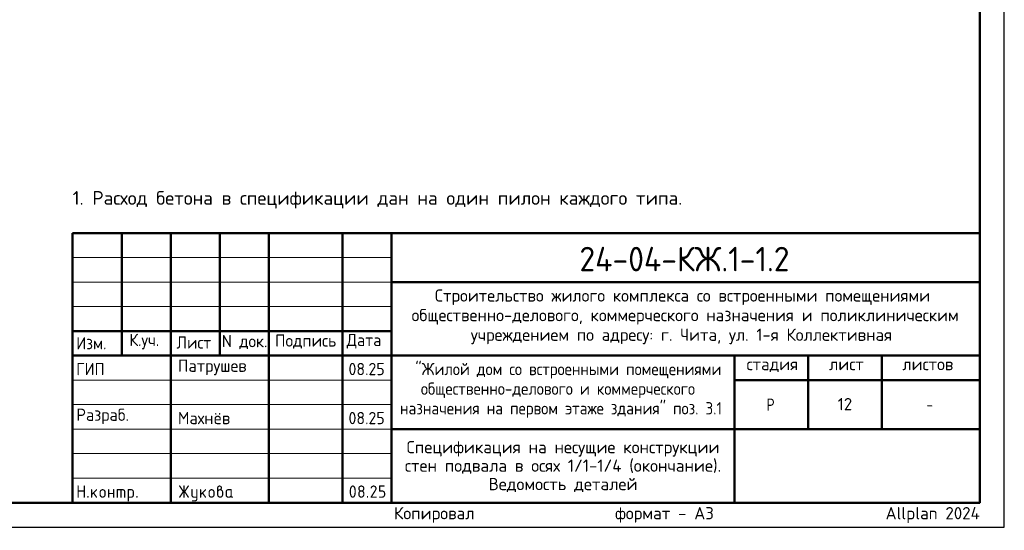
# Model space of a CAD drawing. Header units: millimetres. Extents: x 0 to 42000, y -63 to 29700.
# Tile 2 of 3: x 21920 to 42000, y -63 to 10352. Entities that reach past the tile are written whole.
import ezdxf

# ---------------------------------------------------------------- set-up
doc = ezdxf.new("R2010")
doc.units = ezdxf.units.MM
doc.layers.add('Standard', color=7, linetype='Continuous', lineweight=25)
doc.layers.add('Надписи', color=7, linetype='Continuous', lineweight=25)
doc.styles.add('ISOCPEUR', font='txt')

msp = doc.modelspace()

# ---------------------------------------------------------------- hatches: boundary and pattern name
at = {"layer": 'Standard', "linetype": 'Continuous', "lineweight": 25, "transparency": 33554687}
for points in [[(23099, 614), (23099, 839), (23099, 840), (23099, 842), (23099, 843), (23100, 844), (23100, 845), (23101, 846), (23101, 847), (23102, 848), (23103, 849), (23104, 850), (23105, 850), (23106, 851), (23107, 851), (23109, 851), (23110, 851), (23112, 851), (23113, 851), (23115, 851), (23116, 851), (23117, 851), (23118, 850), (23119, 850), (23120, 849), (23121, 848), (23122, 847), (23122, 846), (23123, 845), (23123, 844), (23124, 843), (23124, 842), (23124, 840), (23124, 839), (23124, 751), (23224, 751), (23224, 839), (23224, 840), (23224, 842), (23224, 843), (23225, 844), (23225, 845), (23226, 846), (23226, 847), (23227, 848), (23228, 849), (23229, 850), (23230, 850), (23231, 851), (23232, 851), (23233, 851), (23235, 851), (23236, 851), (23238, 851), (23239, 851), (23241, 851), (23242, 851), (23243, 850), (23244, 850), (23245, 849), (23246, 848), (23247, 847), (23247, 846), (23248, 845), (23248, 844), (23249, 843), (23249, 842), (23249, 840), (23249, 839), (23249, 614), (23249, 612), (23249, 611), (23249, 609), (23248, 608), (23248, 607), (23247, 606), (23247, 605), (23246, 604), (23245, 604), (23244, 603), (23243, 602), (23242, 602), (23241, 602), (23239, 601), (23238, 601), (23236, 601), (23235, 601), (23233, 601), (23232, 602), (23231, 602), (23230, 602), (23229, 603), (23228, 604), (23227, 604), (23226, 605), (23226, 606), (23225, 607), (23225, 608), (23224, 609), (23224, 611), (23224, 612), (23224, 614), (23224, 726), (23124, 726), (23124, 614), (23124, 612), (23124, 611), (23124, 609), (23123, 608), (23123, 607), (23122, 606), (23122, 605), (23121, 604), (23120, 604), (23119, 603), (23118, 602), (23117, 602), (23116, 602), (23115, 601), (23113, 601), (23112, 601), (23110, 601), (23109, 601), (23107, 602), (23106, 602), (23105, 602), (23104, 603), (23103, 604), (23102, 604), (23101, 605), (23101, 606), (23100, 607), (23100, 608), (23099, 609), (23099, 611), (23099, 612)], [(25259, 704), (25194, 607), (25193, 605), (25192, 604), (25191, 603), (25190, 603), (25188, 602), (25187, 602), (25185, 601), (25183, 601), (25182, 601), (25180, 601), (25179, 602), (25178, 602), (25177, 603), (25176, 603), (25175, 604), (25174, 605), (25173, 605), (25173, 606), (25172, 607), (25172, 609), (25171, 610), (25171, 611), (25171, 613), (25171, 614), (25171, 616), (25172, 618), (25172, 619), (25173, 621), (25243, 726), (25173, 832), (25172, 833), (25172, 835), (25171, 837), (25171, 838), (25171, 840), (25171, 841), (25171, 843), (25172, 844), (25172, 845), (25173, 846), (25173, 847), (25174, 848), (25175, 849), (25176, 849), (25177, 850), (25178, 850), (25179, 851), (25181, 851), (25182, 851), (25184, 851), (25185, 851), (25187, 851), (25188, 851), (25189, 850), (25191, 849), (25192, 848), (25193, 847), (25194, 846), (25259, 749), (25259, 839), (25259, 840), (25259, 842), (25259, 843), (25259, 844), (25260, 845), (25260, 846), (25261, 847), (25262, 848), (25262, 849), (25263, 850), (25264, 850), (25266, 851), (25267, 851), (25268, 851), (25269, 851), (25271, 851), (25273, 851), (25274, 851), (25275, 851), (25277, 851), (25278, 850), (25279, 850), (25280, 849), (25280, 848), (25281, 847), (25282, 846), (25282, 845), (25283, 844), (25283, 843), (25283, 842), (25284, 840), (25284, 839), (25284, 749), (25348, 846), (25349, 847), (25350, 848), (25351, 849), (25353, 850), (25354, 851), (25356, 851), (25357, 851), (25359, 851), (25360, 851), (25361, 851), (25362, 851), (25363, 850), (25365, 850), (25366, 849), (25367, 848), (25367, 847), (25368, 847), (25369, 846), (25370, 845), (25370, 843), (25371, 842), (25371, 841), (25371, 840), (25371, 839), (25371, 837), (25371, 835), (25370, 833), (25369, 832), (25299, 726), (25369, 621), (25370, 619), (25371, 617), (25371, 616), (25371, 614), (25371, 613), (25371, 611), (25371, 610), (25370, 609), (25370, 608), (25369, 607), (25368, 606), (25368, 605), (25367, 604), (25366, 603), (25365, 603), (25364, 602), (25363, 602), (25361, 602), (25360, 601), (25359, 601), (25357, 601), (25356, 602), (25354, 602), (25353, 603), (25351, 603), (25350, 604), (25349, 605), (25348, 607), (25284, 704), (25284, 614), (25284, 612), (25283, 611), (25283, 609), (25283, 608), (25282, 607), (25282, 606), (25281, 605), (25280, 604), (25280, 604), (25279, 603), (25278, 602), (25277, 602), (25275, 602), (25274, 601), (25273, 601), (25271, 601), (25269, 601), (25268, 601), (25267, 602), (25266, 602), (25264, 602), (25263, 603), (25262, 604), (25262, 604), (25261, 605), (25260, 606), (25260, 607), (25259, 608), (25259, 609), (25259, 611), (25259, 612), (25259, 614)], [(29137, 851), (29140, 851), (29144, 851), (29147, 851), (29150, 850), (29153, 850), (29156, 849), (29158, 848), (29161, 847), (29164, 846), (29167, 844), (29169, 843), (29172, 841), (29174, 839), (29177, 837), (29179, 835), (29181, 833), (29184, 831), (29186, 828), (29188, 826), (29189, 823), (29191, 821), (29193, 818), (29194, 816), (29195, 813), (29196, 810), (29197, 807), (29198, 804), (29198, 801), (29199, 798), (29199, 795), (29200, 792), (29200, 789), (29200, 784), (29199, 780), (29198, 775), (29197, 771), (29195, 766), (29193, 762), (29191, 757), (29188, 753), (29110, 626), (29187, 626), (29189, 626), (29190, 626), (29191, 626), (29193, 626), (29194, 625), (29195, 625), (29196, 624), (29197, 623), (29197, 622), (29198, 621), (29198, 620), (29199, 619), (29199, 618), (29199, 617), (29200, 615), (29200, 614), (29200, 612), (29199, 611), (29199, 610), (29199, 608), (29198, 607), (29198, 606), (29197, 605), (29197, 604), (29196, 604), (29195, 603), (29194, 602), (29193, 602), (29191, 602), (29190, 601), (29189, 601), (29187, 601), (29087, 601), (29086, 601), (29084, 601), (29083, 602), (29082, 602), (29081, 602), (29080, 603), (29079, 604), (29078, 604), (29077, 605), (29076, 606), (29076, 607), (29075, 608), (29075, 609), (29075, 611), (29075, 612), (29075, 614), (29075, 616), (29075, 617), (29076, 619), (29077, 621), (29168, 768), (29170, 771), (29171, 773), (29172, 776), (29173, 778), (29174, 781), (29174, 783), (29175, 786), (29175, 789), (29175, 793), (29174, 796), (29173, 800), (29172, 803), (29171, 806), (29168, 809), (29166, 813), (29164, 815), (29161, 818), (29158, 820), (29155, 822), (29152, 823), (29148, 825), (29145, 826), (29141, 826), (29137, 826), (29135, 826), (29132, 826), (29129, 825), (29127, 824), (29124, 823), (29122, 822), (29119, 820), (29117, 818), (29114, 816), (29112, 814), (29110, 812), (29107, 809), (29105, 806), (29103, 802), (29100, 799), (29098, 795), (29097, 793), (29096, 792), (29095, 791), (29094, 790), (29092, 790), (29091, 789), (29089, 789), (29087, 789), (29086, 789), (29084, 789), (29083, 789), (29082, 790), (29081, 790), (29080, 791), (29079, 791), (29078, 792), (29077, 793), (29076, 794), (29076, 795), (29075, 796), (29075, 797), (29075, 798), (29075, 800), (29075, 801), (29075, 803), (29075, 804), (29075, 805), (29076, 806), (29079, 812), (29082, 817), (29085, 822), (29088, 826), (29092, 830), (29095, 834), (29099, 837), (29103, 840), (29107, 843), (29111, 845), (29115, 847), (29119, 848), (29123, 850), (29128, 851), (29132, 851)], [(29250, 739), (29250, 839), (29250, 840), (29250, 842), (29250, 843), (29250, 844), (29251, 845), (29251, 846), (29252, 847), (29253, 848), (29253, 849), (29254, 850), (29255, 850), (29257, 851), (29258, 851), (29259, 851), (29261, 851), (29262, 851), (29349, 851), (29351, 851), (29352, 851), (29354, 851), (29355, 851), (29356, 850), (29357, 850), (29358, 849), (29359, 848), (29359, 847), (29360, 846), (29361, 845), (29361, 844), (29361, 843), (29362, 842), (29362, 840), (29362, 839), (29362, 837), (29362, 836), (29361, 834), (29361, 833), (29361, 832), (29360, 831), (29359, 830), (29359, 829), (29358, 829), (29357, 828), (29356, 827), (29355, 827), (29354, 827), (29352, 826), (29351, 826), (29349, 826), (29275, 826), (29275, 751), (29312, 751), (29315, 751), (29318, 751), (29322, 751), (29324, 750), (29327, 750), (29330, 749), (29333, 748), (29336, 747), (29339, 746), (29341, 744), (29344, 743), (29347, 741), (29349, 739), (29351, 737), (29354, 735), (29356, 733), (29358, 731), (29360, 728), (29362, 726), (29364, 723), (29366, 721), (29367, 718), (29369, 715), (29370, 713), (29371, 710), (29372, 707), (29373, 704), (29373, 701), (29374, 698), (29374, 695), (29374, 692), (29374, 689), (29374, 664), (29374, 661), (29374, 657), (29374, 654), (29373, 651), (29373, 648), (29372, 645), (29371, 643), (29370, 640), (29369, 637), (29367, 634), (29366, 632), (29364, 629), (29362, 627), (29360, 624), (29358, 622), (29356, 620), (29354, 617), (29351, 615), (29349, 613), (29346, 612), (29344, 610), (29341, 608), (29339, 607), (29336, 606), (29333, 605), (29330, 604), (29327, 603), (29324, 602), (29321, 602), (29318, 602), (29315, 601), (29312, 601), (29262, 601), (29261, 601), (29259, 601), (29258, 602), (29257, 602), (29255, 602), (29254, 603), (29253, 604), (29253, 604), (29252, 605), (29251, 606), (29251, 607), (29250, 608), (29250, 610), (29250, 611), (29250, 612), (29250, 614), (29250, 615), (29250, 617), (29250, 618), (29250, 619), (29251, 620), (29251, 621), (29252, 622), (29253, 623), (29253, 624), (29254, 625), (29255, 625), (29257, 626), (29258, 626), (29259, 626), (29261, 626), (29262, 626), (29312, 626), (29316, 626), (29319, 627), (29323, 628), (29326, 629), (29330, 630), (29333, 632), (29336, 634), (29338, 637), (29341, 640), (29343, 643), (29345, 646), (29347, 649), (29348, 653), (29349, 656), (29349, 660), (29349, 664), (29349, 689), (29349, 693), (29349, 696), (29348, 700), (29347, 703), (29345, 707), (29343, 710), (29341, 713), (29338, 715), (29336, 718), (29333, 720), (29330, 722), (29326, 724), (29323, 725), (29319, 726), (29316, 726), (29312, 726), (29262, 726), (29261, 726), (29259, 726), (29258, 727), (29257, 727), (29255, 727), (29254, 728), (29253, 729), (29253, 729), (29252, 730), (29251, 731), (29251, 732), (29250, 733), (29250, 734), (29250, 736), (29250, 737)], [(23299, 626), (23299, 628), (23299, 629), (23299, 631), (23300, 632), (23300, 633), (23301, 634), (23301, 635), (23302, 636), (23303, 637), (23304, 637), (23305, 638), (23306, 638), (23307, 638), (23309, 639), (23310, 639), (23312, 639), (23313, 639), (23314, 639), (23316, 638), (23317, 638), (23318, 638), (23319, 637), (23320, 637), (23321, 636), (23322, 635), (23322, 634), (23323, 633), (23323, 632), (23324, 631), (23324, 629), (23324, 628), (23324, 626), (23324, 614), (23324, 612), (23324, 611), (23324, 610), (23323, 608), (23323, 607), (23322, 606), (23322, 605), (23321, 604), (23320, 604), (23319, 603), (23318, 602), (23317, 602), (23316, 602), (23314, 601), (23313, 601), (23312, 601), (23310, 601), (23309, 601), (23307, 602), (23306, 602), (23305, 602), (23304, 603), (23303, 604), (23302, 604), (23301, 605), (23301, 606), (23300, 607), (23300, 608), (23299, 610), (23299, 611), (23299, 612), (23299, 614)], [(23399, 694), (23478, 773), (23478, 773), (23479, 774), (23480, 775), (23482, 775), (23483, 776), (23484, 776), (23485, 776), (23486, 776), (23488, 776), (23489, 776), (23491, 776), (23492, 775), (23493, 775), (23494, 774), (23495, 774), (23496, 773), (23497, 772), (23497, 771), (23498, 770), (23498, 769), (23499, 768), (23499, 767), (23499, 765), (23499, 764), (23499, 762), (23499, 761), (23498, 760), (23498, 759), (23497, 758), (23497, 757), (23496, 756), (23495, 755), (23440, 700), (23496, 621), (23498, 619), (23498, 617), (23499, 616), (23499, 614), (23499, 612), (23499, 611), (23499, 609), (23498, 608), (23498, 607), (23497, 606), (23497, 605), (23496, 604), (23495, 604), (23494, 603), (23493, 602), (23492, 602), (23491, 602), (23489, 601), (23488, 601), (23486, 601), (23485, 601), (23483, 602), (23482, 602), (23480, 603), (23479, 603), (23478, 604), (23477, 605), (23476, 607), (23422, 682), (23399, 659), (23399, 614), (23399, 612), (23399, 611), (23399, 609), (23398, 608), (23398, 607), (23397, 606), (23397, 605), (23396, 604), (23395, 604), (23394, 603), (23393, 602), (23392, 602), (23391, 602), (23389, 601), (23388, 601), (23386, 601), (23385, 601), (23383, 601), (23382, 602), (23381, 602), (23380, 602), (23379, 603), (23378, 604), (23377, 604), (23376, 605), (23376, 606), (23375, 607), (23375, 608), (23374, 609), (23374, 611), (23374, 612), (23374, 614), (23374, 764), (23374, 765), (23374, 767), (23374, 768), (23375, 769), (23375, 770), (23376, 771), (23376, 772), (23377, 773), (23378, 774), (23379, 774), (23380, 775), (23381, 775), (23382, 776), (23383, 776), (23385, 776), (23386, 776), (23388, 776), (23389, 776), (23391, 776), (23392, 775), (23393, 775), (23394, 774), (23395, 774), (23396, 773), (23397, 772), (23397, 771), (23398, 770), (23398, 769), (23399, 768), (23399, 767), (23399, 765), (23399, 764)], [(23749, 676), (23749, 614), (23749, 612), (23748, 611), (23748, 609), (23748, 608), (23747, 607), (23747, 606), (23746, 605), (23746, 604), (23745, 604), (23744, 603), (23743, 602), (23742, 602), (23740, 602), (23739, 601), (23738, 601), (23736, 601), (23735, 601), (23733, 601), (23732, 602), (23731, 602), (23729, 602), (23729, 603), (23728, 604), (23727, 604), (23726, 605), (23725, 606), (23725, 607), (23724, 608), (23724, 609), (23724, 611), (23724, 612), (23724, 614), (23724, 764), (23724, 765), (23724, 767), (23724, 768), (23724, 769), (23725, 770), (23725, 771), (23726, 772), (23727, 773), (23728, 774), (23729, 774), (23729, 775), (23731, 775), (23732, 776), (23733, 776), (23735, 776), (23736, 776), (23738, 776), (23739, 776), (23740, 776), (23742, 775), (23743, 775), (23744, 774), (23745, 774), (23746, 773), (23746, 772), (23747, 771), (23747, 770), (23748, 769), (23748, 768), (23748, 767), (23749, 765), (23749, 764), (23749, 701), (23823, 701), (23823, 764), (23823, 765), (23824, 767), (23824, 768), (23824, 769), (23825, 770), (23825, 771), (23826, 772), (23826, 773), (23827, 774), (23828, 774), (23829, 775), (23830, 775), (23832, 776), (23833, 776), (23834, 776), (23836, 776), (23837, 776), (23839, 776), (23840, 776), (23841, 775), (23843, 775), (23843, 774), (23844, 774), (23845, 773), (23846, 772), (23847, 771), (23847, 770), (23848, 769), (23848, 768), (23848, 767), (23848, 765), (23848, 764), (23848, 614), (23848, 612), (23848, 611), (23848, 609), (23848, 608), (23847, 607), (23847, 606), (23846, 605), (23845, 604), (23844, 604), (23843, 603), (23843, 602), (23841, 602), (23840, 602), (23839, 601), (23837, 601), (23836, 601), (23834, 601), (23833, 601), (23832, 602), (23830, 602), (23829, 602), (23828, 603), (23827, 604), (23826, 604), (23826, 605), (23825, 606), (23825, 607), (23824, 608), (23824, 609), (23824, 611), (23823, 612), (23823, 614), (23823, 676)], [(23911, 776), (24023, 776), (24026, 776), (24028, 776), (24031, 776), (24033, 775), (24036, 775), (24038, 774), (24040, 773), (24043, 773), (24045, 772), (24047, 770), (24049, 769), (24051, 768), (24053, 767), (24055, 765), (24057, 763), (24059, 762), (24061, 760), (24062, 758), (24064, 756), (24065, 754), (24067, 752), (24068, 750), (24069, 748), (24070, 745), (24071, 743), (24071, 741), (24072, 739), (24072, 736), (24073, 734), (24073, 731), (24073, 729), (24073, 726), (24073, 614), (24073, 612), (24073, 611), (24073, 609), (24073, 608), (24072, 607), (24072, 606), (24071, 605), (24070, 604), (24069, 604), (24068, 603), (24067, 602), (24066, 602), (24065, 602), (24064, 601), (24062, 601), (24061, 601), (24059, 601), (24058, 601), (24057, 602), (24055, 602), (24054, 602), (24053, 603), (24052, 604), (24051, 604), (24051, 605), (24050, 606), (24049, 607), (24049, 608), (24049, 609), (24048, 611), (24048, 612), (24048, 614), (24048, 726), (24048, 729), (24048, 731), (24047, 734), (24046, 736), (24046, 738), (24044, 740), (24043, 742), (24041, 744), (24039, 746), (24037, 747), (24035, 748), (24033, 749), (24031, 750), (24028, 751), (24026, 751), (24023, 751), (23998, 751), (23998, 614), (23998, 612), (23998, 611), (23998, 609), (23998, 608), (23997, 607), (23997, 606), (23996, 605), (23995, 604), (23995, 604), (23994, 603), (23993, 602), (23991, 602), (23990, 602), (23989, 601), (23987, 601), (23986, 601), (23984, 601), (23983, 601), (23982, 602), (23980, 602), (23979, 602), (23978, 603), (23977, 604), (23977, 604), (23976, 605), (23975, 606), (23975, 607), (23974, 608), (23974, 609), (23974, 611), (23973, 612), (23973, 614), (23973, 751), (23924, 751), (23924, 614), (23924, 612), (23923, 611), (23923, 609), (23923, 608), (23922, 607), (23922, 606), (23921, 605), (23920, 604), (23920, 604), (23919, 603), (23918, 602), (23916, 602), (23915, 602), (23914, 601), (23913, 601), (23911, 601), (23909, 601), (23908, 601), (23907, 602), (23906, 602), (23904, 602), (23903, 603), (23902, 604), (23902, 604), (23901, 605), (23900, 606), (23900, 607), (23899, 608), (23899, 609), (23899, 611), (23898, 612), (23898, 614), (23898, 764), (23898, 765), (23899, 767), (23899, 768), (23899, 769), (23900, 770), (23900, 771), (23901, 772), (23902, 773), (23902, 774), (23903, 774), (23904, 775), (23906, 775), (23907, 776), (23908, 776), (23909, 776)], [(24298, 626), (24298, 628), (24298, 629), (24299, 631), (24299, 632), (24299, 633), (24300, 634), (24301, 635), (24301, 636), (24302, 637), (24303, 637), (24304, 638), (24305, 638), (24307, 638), (24308, 639), (24309, 639), (24311, 639), (24312, 639), (24314, 639), (24315, 638), (24316, 638), (24317, 638), (24318, 637), (24319, 637), (24320, 636), (24321, 635), (24322, 634), (24322, 633), (24323, 632), (24323, 631), (24323, 629), (24323, 628), (24323, 626), (24323, 614), (24323, 612), (24323, 611), (24323, 610), (24323, 608), (24322, 607), (24322, 606), (24321, 605), (24320, 604), (24319, 604), (24318, 603), (24317, 602), (24316, 602), (24315, 602), (24314, 601), (24312, 601), (24311, 601), (24309, 601), (24308, 601), (24307, 602), (24305, 602), (24304, 602), (24303, 603), (24302, 604), (24301, 604), (24301, 605), (24300, 606), (24299, 607), (24299, 608), (24299, 610), (24298, 611), (24298, 612), (24298, 614)], [(25521, 576), (25521, 601), (25471, 601), (25468, 601), (25466, 602), (25463, 602), (25461, 602), (25458, 603), (25456, 603), (25454, 604), (25452, 605), (25449, 606), (25447, 607), (25445, 608), (25443, 609), (25441, 611), (25439, 612), (25437, 614), (25436, 616), (25434, 618), (25432, 620), (25431, 622), (25429, 624), (25428, 626), (25427, 628), (25426, 630), (25425, 632), (25424, 634), (25423, 637), (25422, 639), (25422, 641), (25422, 644), (25421, 646), (25421, 649), (25421, 651), (25421, 764), (25421, 765), (25421, 767), (25421, 768), (25422, 769), (25422, 770), (25423, 771), (25423, 772), (25424, 773), (25425, 774), (25426, 774), (25427, 775), (25428, 775), (25429, 776), (25431, 776), (25432, 776), (25434, 776), (25435, 776), (25437, 776), (25438, 776), (25439, 775), (25440, 775), (25441, 774), (25442, 774), (25443, 773), (25444, 772), (25444, 771), (25445, 770), (25445, 769), (25446, 768), (25446, 767), (25446, 765), (25446, 764), (25446, 651), (25446, 649), (25447, 646), (25447, 644), (25448, 642), (25449, 640), (25450, 638), (25452, 636), (25454, 634), (25455, 632), (25457, 630), (25459, 629), (25462, 628), (25464, 627), (25466, 627), (25468, 626), (25471, 626), (25521, 626), (25521, 764), (25521, 765), (25521, 767), (25521, 768), (25522, 769), (25522, 770), (25523, 771), (25523, 772), (25524, 773), (25525, 774), (25526, 774), (25527, 775), (25528, 775), (25529, 776), (25530, 776), (25532, 776), (25533, 776), (25535, 776), (25536, 776), (25538, 776), (25539, 775), (25540, 775), (25541, 774), (25542, 774), (25543, 773), (25544, 772), (25544, 771), (25545, 770), (25545, 769), (25545, 768), (25546, 767), (25546, 765), (25546, 764), (25546, 576), (25546, 574), (25546, 571), (25545, 569), (25545, 566), (25545, 564), (25544, 562), (25543, 559), (25542, 557), (25541, 555), (25540, 553), (25539, 551), (25538, 549), (25537, 547), (25535, 545), (25533, 543), (25532, 541), (25530, 539), (25528, 538), (25526, 536), (25524, 535), (25522, 533), (25520, 532), (25518, 531), (25516, 530), (25514, 529), (25511, 528), (25509, 528), (25507, 527), (25504, 527), (25502, 527), (25499, 526), (25497, 526), (25446, 526), (25445, 526), (25443, 527), (25442, 527), (25441, 527), (25440, 528), (25439, 528), (25438, 529), (25437, 529), (25436, 530), (25435, 531), (25435, 532), (25434, 533), (25434, 535), (25434, 536), (25434, 537), (25434, 539), (25434, 540), (25434, 541), (25434, 542), (25435, 544), (25435, 545), (25436, 546), (25436, 547), (25437, 548), (25438, 549), (25439, 549), (25440, 550), (25442, 550), (25443, 551), (25444, 551), (25445, 551), (25446, 551), (25496, 551), (25499, 551), (25501, 552), (25503, 552), (25506, 553), (25508, 554), (25510, 555), (25512, 557), (25514, 558), (25515, 560), (25517, 562), (25518, 564), (25519, 566), (25520, 568), (25520, 571), (25521, 573)], [(25621, 694), (25700, 773), (25700, 773), (25701, 774), (25702, 775), (25704, 775), (25705, 776), (25706, 776), (25707, 776), (25708, 776), (25710, 776), (25711, 776), (25713, 776), (25714, 775), (25715, 775), (25716, 774), (25717, 774), (25718, 773), (25719, 772), (25719, 771), (25720, 770), (25720, 769), (25721, 768), (25721, 767), (25721, 765), (25721, 764), (25721, 762), (25721, 761), (25721, 760), (25720, 759), (25720, 758), (25719, 757), (25718, 756), (25717, 755), (25662, 700), (25719, 621), (25720, 619), (25720, 617), (25721, 616), (25721, 614), (25721, 612), (25721, 611), (25721, 609), (25720, 608), (25720, 607), (25719, 606), (25719, 605), (25718, 604), (25717, 604), (25716, 603), (25715, 602), (25714, 602), (25713, 602), (25711, 601), (25710, 601), (25708, 601), (25707, 601), (25705, 602), (25704, 602), (25703, 603), (25701, 603), (25700, 604), (25699, 605), (25698, 607), (25644, 682), (25621, 659), (25621, 614), (25621, 612), (25621, 611), (25621, 609), (25620, 608), (25620, 607), (25619, 606), (25619, 605), (25618, 604), (25617, 604), (25616, 603), (25615, 602), (25614, 602), (25613, 602), (25611, 601), (25610, 601), (25608, 601), (25607, 601), (25606, 601), (25604, 602), (25603, 602), (25602, 602), (25601, 603), (25600, 604), (25599, 604), (25598, 605), (25598, 606), (25597, 607), (25597, 608), (25596, 609), (25596, 611), (25596, 612), (25596, 614), (25596, 764), (25596, 765), (25596, 767), (25596, 768), (25597, 769), (25597, 770), (25598, 771), (25598, 772), (25599, 773), (25600, 774), (25601, 774), (25602, 775), (25603, 775), (25604, 776), (25606, 776), (25607, 776), (25608, 776), (25610, 776), (25611, 776), (25613, 776), (25614, 775), (25615, 775), (25616, 774), (25617, 774), (25618, 773), (25619, 772), (25619, 771), (25620, 770), (25620, 769), (25621, 768), (25621, 767), (25621, 765), (25621, 764)], [(29000, 626), (29000, 628), (29000, 629), (29000, 631), (29001, 632), (29001, 633), (29002, 634), (29002, 635), (29003, 636), (29004, 637), (29005, 637), (29006, 638), (29007, 638), (29008, 638), (29009, 639), (29011, 639), (29012, 639), (29014, 639), (29015, 639), (29017, 638), (29018, 638), (29019, 638), (29020, 637), (29021, 637), (29022, 636), (29023, 635), (29023, 634), (29024, 633), (29024, 632), (29024, 631), (29025, 629), (29025, 628), (29025, 626), (29025, 614), (29025, 612), (29025, 611), (29024, 610), (29024, 608), (29024, 607), (29023, 606), (29023, 605), (29022, 604), (29021, 604), (29020, 603), (29019, 602), (29018, 602), (29017, 602), (29015, 601), (29014, 601), (29012, 601), (29011, 601), (29009, 601), (29008, 602), (29007, 602), (29006, 602), (29005, 603), (29004, 604), (29003, 604), (29002, 605), (29002, 606), (29001, 607), (29001, 608), (29000, 610), (29000, 611), (29000, 612), (29000, 614)]]:
    msp.add_hatch(color=7, dxfattribs=at).paths.add_polyline_path(points, flags=16)
h = msp.add_hatch(color=7, dxfattribs=at)
h.paths.add_polyline_path([(25971, 764), (25975, 767), (25979, 769), (25982, 772), (25986, 773), (25990, 775), (25993, 775), (25997, 776), (26000, 776), (26002, 776), (26004, 777), (26006, 777), (26007, 778), (26009, 779), (26011, 781), (26013, 783), (26014, 785), (26016, 787), (26017, 789), (26018, 791), (26019, 793), (26020, 795), (26020, 797), (26021, 799), (26021, 801), (26021, 804), (26020, 806), (26020, 809), (26019, 811), (26018, 813), (26017, 815), (26015, 817), (26014, 819), (26012, 821), (26010, 822), (26008, 824), (26005, 824), (26003, 825), (26001, 826), (25998, 826), (25996, 826), (25993, 826), (25991, 826), (25988, 825), (25986, 824), (25984, 823), (25982, 822), (25980, 821), (25978, 819), (25976, 817), (25975, 815), (25973, 813), (25973, 811), (25972, 809), (25971, 806), (25971, 804), (25971, 801)])
h.paths.add_polyline_path([(26033, 771), (26037, 769), (26041, 767), (26045, 765), (26048, 762), (26052, 759), (26055, 756), (26058, 752), (26060, 748), (26063, 744), (26065, 740), (26067, 736), (26068, 732), (26069, 727), (26070, 723), (26070, 718), (26070, 714), (26070, 664), (26070, 661), (26070, 657), (26070, 654), (26069, 651), (26069, 648), (26068, 645), (26067, 642), (26066, 640), (26065, 637), (26063, 634), (26062, 632), (26060, 629), (26058, 627), (26056, 624), (26054, 622), (26052, 619), (26050, 617), (26048, 615), (26045, 613), (26043, 612), (26040, 610), (26037, 608), (26035, 607), (26032, 606), (26029, 605), (26026, 604), (26024, 603), (26021, 602), (26018, 602), (26014, 602), (26011, 601), (26008, 601), (26005, 601), (26002, 602), (25999, 602), (25996, 602), (25993, 603), (25990, 604), (25987, 605), (25984, 606), (25981, 607), (25979, 608), (25976, 610), (25973, 612), (25971, 613), (25968, 615), (25966, 617), (25964, 620), (25962, 622), (25960, 624), (25958, 627), (25956, 629), (25954, 632), (25953, 634), (25951, 637), (25950, 640), (25949, 643), (25948, 645), (25947, 648), (25947, 651), (25946, 654), (25946, 657), (25946, 661), (25946, 664), (25946, 801), (25946, 804), (25946, 806), (25946, 809), (25947, 811), (25947, 814), (25948, 816), (25948, 818), (25949, 821), (25950, 823), (25951, 825), (25953, 827), (25954, 829), (25955, 831), (25957, 833), (25958, 835), (25960, 837), (25962, 839), (25964, 840), (25966, 842), (25968, 843), (25970, 845), (25972, 846), (25974, 847), (25976, 848), (25979, 849), (25981, 849), (25983, 850), (25986, 850), (25988, 851), (25990, 851), (25993, 851), (25996, 851), (25998, 851), (26001, 851), (26003, 851), (26006, 850), (26008, 850), (26010, 849), (26013, 849), (26015, 848), (26017, 847), (26019, 846), (26021, 844), (26023, 843), (26025, 842), (26027, 840), (26029, 839), (26031, 837), (26033, 835), (26034, 833), (26036, 831), (26037, 829), (26039, 827), (26040, 825), (26041, 823), (26042, 821), (26043, 818), (26043, 816), (26044, 814), (26045, 811), (26045, 809), (26045, 806), (26045, 804), (26045, 801), (26045, 797), (26045, 792), (26044, 788), (26042, 784), (26041, 781), (26038, 777), (26036, 774)], flags=16)
h.paths.add_polyline_path([(26045, 664), (26045, 714), (26045, 718), (26045, 721), (26044, 725), (26043, 728), (26041, 732), (26039, 735), (26037, 738), (26035, 740), (26032, 743), (26029, 745), (26026, 747), (26023, 749), (26019, 750), (26016, 751), (26012, 751), (26008, 751), (26004, 751), (26001, 751), (25997, 750), (25994, 749), (25990, 747), (25987, 745), (25984, 743), (25982, 740), (25979, 738), (25977, 735), (25975, 732), (25973, 728), (25972, 725), (25971, 721), (25971, 718), (25971, 714), (25971, 664), (25971, 660), (25971, 656), (25972, 653), (25973, 649), (25975, 646), (25977, 643), (25979, 640), (25982, 637), (25984, 634), (25987, 632), (25990, 630), (25994, 629), (25997, 628), (26001, 627), (26004, 626), (26008, 626), (26012, 626), (26016, 627), (26019, 628), (26023, 629), (26026, 630), (26029, 633), (26032, 635), (26035, 637), (26037, 640), (26039, 643), (26041, 646), (26043, 649), (26044, 653), (26045, 656), (26045, 660)])
h = msp.add_hatch(color=7, dxfattribs=at)
h.paths.add_polyline_path([(28750, 726), (28750, 734), (28749, 742), (28749, 749), (28748, 756), (28747, 764), (28746, 771), (28745, 778), (28743, 785), (28742, 790), (28741, 795), (28739, 799), (28738, 803), (28736, 807), (28734, 810), (28732, 813), (28731, 816), (28729, 818), (28727, 820), (28724, 822), (28722, 824), (28720, 825), (28718, 826), (28715, 826), (28712, 826), (28710, 826), (28708, 826), (28705, 825), (28703, 824), (28701, 822), (28699, 820), (28696, 818), (28695, 816), (28693, 813), (28691, 810), (28689, 807), (28688, 803), (28686, 799), (28685, 794), (28683, 790), (28682, 785), (28680, 778), (28679, 770), (28678, 763), (28677, 756), (28676, 749), (28676, 741), (28675, 734), (28675, 726), (28675, 719), (28676, 711), (28676, 704), (28677, 696), (28678, 689), (28679, 682), (28680, 675), (28682, 668), (28683, 663), (28684, 658), (28686, 654), (28687, 650), (28689, 646), (28691, 643), (28693, 639), (28694, 637), (28696, 634), (28698, 632), (28701, 630), (28703, 629), (28705, 628), (28707, 627), (28710, 626), (28712, 626), (28715, 626), (28718, 627), (28720, 628), (28722, 629), (28724, 630), (28727, 632), (28729, 634), (28731, 637), (28732, 639), (28734, 643), (28736, 646), (28738, 650), (28739, 654), (28741, 658), (28742, 663), (28743, 668), (28745, 675), (28746, 682), (28747, 689), (28748, 696), (28749, 704), (28749, 711), (28750, 719)])
h.paths.add_polyline_path([(28775, 726), (28775, 721), (28775, 715), (28775, 710), (28774, 705), (28774, 699), (28773, 694), (28773, 689), (28772, 685), (28771, 680), (28771, 675), (28770, 671), (28769, 666), (28768, 662), (28766, 657), (28765, 653), (28764, 649), (28762, 643), (28760, 638), (28757, 633), (28755, 628), (28752, 624), (28749, 620), (28746, 616), (28743, 613), (28740, 610), (28736, 608), (28733, 606), (28729, 604), (28725, 603), (28721, 602), (28717, 601), (28712, 601), (28708, 601), (28704, 602), (28700, 603), (28696, 604), (28692, 606), (28689, 608), (28685, 610), (28682, 613), (28679, 616), (28676, 620), (28673, 624), (28670, 628), (28668, 632), (28665, 638), (28663, 643), (28661, 649), (28660, 653), (28658, 657), (28657, 661), (28656, 666), (28655, 670), (28654, 675), (28654, 680), (28653, 684), (28652, 689), (28652, 694), (28651, 699), (28651, 705), (28650, 710), (28650, 715), (28650, 721), (28650, 726), (28650, 732), (28650, 737), (28650, 743), (28651, 748), (28651, 753), (28652, 758), (28652, 763), (28653, 768), (28654, 773), (28654, 778), (28655, 782), (28656, 787), (28657, 791), (28658, 795), (28660, 800), (28661, 804), (28663, 810), (28665, 815), (28668, 820), (28670, 825), (28673, 829), (28676, 833), (28679, 836), (28682, 839), (28685, 842), (28689, 845), (28692, 847), (28696, 848), (28700, 850), (28704, 851), (28708, 851), (28712, 851), (28717, 851), (28721, 851), (28725, 850), (28729, 848), (28733, 847), (28736, 845), (28740, 842), (28743, 839), (28746, 836), (28749, 833), (28752, 829), (28755, 824), (28757, 820), (28760, 815), (28762, 810), (28764, 804), (28765, 799), (28766, 795), (28768, 791), (28769, 787), (28770, 782), (28771, 777), (28771, 773), (28772, 768), (28773, 763), (28773, 758), (28774, 753), (28774, 748), (28775, 743), (28775, 737), (28775, 732)], flags=16)
h = msp.add_hatch(color=7, dxfattribs=at)
h.paths.add_polyline_path([(28887, 626), (28891, 626), (28895, 627), (28898, 628), (28902, 629), (28905, 630), (28908, 632), (28911, 634), (28914, 637), (28917, 640), (28919, 643), (28921, 646), (28922, 649), (28923, 653), (28924, 656), (28925, 660), (28925, 664), (28925, 689), (28925, 693), (28924, 696), (28923, 700), (28922, 703), (28921, 707), (28919, 710), (28916, 713), (28914, 715), (28911, 718), (28908, 720), (28905, 722), (28902, 724), (28898, 725), (28895, 726), (28891, 726), (28887, 726), (28883, 726), (28880, 726), (28876, 725), (28873, 724), (28870, 722), (28867, 720), (28864, 718), (28861, 715), (28858, 713), (28856, 710), (28854, 707), (28853, 703), (28851, 700), (28851, 696), (28850, 693), (28850, 689), (28850, 664), (28850, 660), (28851, 656), (28851, 653), (28853, 649), (28854, 646), (28856, 643), (28858, 640), (28861, 637), (28864, 634), (28867, 632), (28870, 630), (28873, 629), (28876, 628), (28880, 627), (28883, 626)])
h.paths.add_polyline_path([(28887, 601), (28884, 601), (28881, 602), (28878, 602), (28875, 602), (28872, 603), (28869, 604), (28866, 605), (28863, 606), (28861, 607), (28858, 608), (28855, 610), (28853, 612), (28850, 613), (28848, 615), (28845, 617), (28843, 620), (28841, 622), (28839, 624), (28837, 627), (28835, 629), (28834, 632), (28832, 634), (28831, 637), (28830, 640), (28828, 643), (28828, 645), (28827, 648), (28826, 651), (28826, 654), (28825, 657), (28825, 661), (28825, 664), (28825, 689), (28825, 693), (28825, 696), (28826, 700), (28827, 704), (28827, 707), (28828, 710), (28830, 714), (28831, 717), (28833, 720), (28835, 723), (28837, 726), (28839, 729), (28841, 731), (28844, 734), (28847, 736), (28850, 739), (28847, 741), (28844, 744), (28841, 746), (28839, 749), (28837, 752), (28835, 755), (28833, 758), (28831, 761), (28830, 764), (28828, 767), (28827, 771), (28827, 774), (28826, 778), (28825, 781), (28825, 785), (28825, 789), (28825, 792), (28825, 795), (28826, 798), (28826, 801), (28827, 804), (28828, 807), (28828, 810), (28830, 813), (28831, 816), (28832, 818), (28834, 821), (28835, 823), (28837, 826), (28839, 828), (28841, 831), (28843, 833), (28845, 835), (28848, 837), (28850, 839), (28853, 841), (28855, 843), (28858, 844), (28861, 846), (28863, 847), (28866, 848), (28869, 849), (28872, 850), (28875, 850), (28878, 851), (28881, 851), (28884, 851), (28887, 851), (28891, 851), (28894, 851), (28897, 851), (28900, 850), (28903, 850), (28906, 849), (28909, 848), (28911, 847), (28914, 846), (28917, 844), (28919, 843), (28922, 841), (28924, 839), (28927, 837), (28929, 835), (28932, 833), (28934, 831), (28936, 828), (28938, 826), (28939, 823), (28941, 821), (28943, 818), (28944, 816), (28945, 813), (28946, 810), (28947, 807), (28948, 804), (28949, 801), (28949, 798), (28949, 795), (28950, 792), (28950, 789), (28950, 785), (28949, 781), (28949, 778), (28948, 774), (28947, 771), (28946, 767), (28945, 764), (28943, 761), (28942, 758), (28940, 755), (28938, 752), (28936, 749), (28933, 746), (28931, 744), (28928, 741), (28925, 739), (28929, 735), (28933, 732), (28937, 728), (28939, 724), (28942, 719), (28944, 715), (28946, 710), (28947, 705), (28948, 704), (28948, 702), (28948, 701), (28948, 699), (28949, 697), (28949, 695), (28949, 692), (28949, 690), (28949, 687), (28949, 684), (28950, 681), (28950, 678), (28950, 675), (28950, 671), (28950, 668), (28950, 664), (28950, 661), (28949, 657), (28949, 654), (28949, 651), (28948, 648), (28947, 645), (28946, 643), (28945, 640), (28944, 637), (28943, 634), (28941, 632), (28939, 629), (28938, 627), (28936, 624), (28934, 622), (28932, 620), (28929, 617), (28927, 615), (28924, 613), (28922, 612), (28919, 610), (28917, 608), (28914, 607), (28911, 606), (28909, 605), (28906, 604), (28903, 603), (28900, 602), (28897, 602), (28894, 602), (28891, 601)], flags=16)
h.paths.add_polyline_path([(28887, 751), (28891, 751), (28895, 752), (28898, 753), (28902, 754), (28905, 755), (28908, 757), (28911, 759), (28914, 762), (28917, 765), (28919, 768), (28921, 771), (28922, 774), (28923, 778), (28924, 781), (28925, 785), (28925, 789), (28925, 793), (28924, 796), (28923, 800), (28922, 803), (28921, 806), (28919, 809), (28916, 812), (28914, 815), (28911, 818), (28908, 820), (28905, 822), (28902, 823), (28898, 825), (28895, 826), (28891, 826), (28887, 826), (28883, 826), (28880, 826), (28876, 825), (28873, 823), (28870, 822), (28867, 820), (28864, 818), (28861, 815), (28858, 813), (28856, 810), (28854, 807), (28853, 803), (28851, 800), (28851, 796), (28850, 793), (28850, 789), (28850, 785), (28851, 781), (28851, 778), (28853, 774), (28854, 771), (28856, 768), (28858, 765), (28861, 762), (28864, 759), (28867, 757), (28870, 755), (28873, 754), (28876, 753), (28880, 752), (28883, 751)])
h = msp.add_hatch(color=7, dxfattribs=at)
h.paths.add_polyline_path([(23549, 664), (23549, 714), (23549, 717), (23549, 720), (23549, 723), (23550, 726), (23550, 729), (23551, 732), (23552, 735), (23553, 738), (23554, 740), (23556, 743), (23557, 746), (23559, 748), (23561, 751), (23563, 753), (23565, 756), (23567, 758), (23569, 760), (23572, 762), (23574, 764), (23577, 766), (23579, 768), (23582, 769), (23584, 770), (23587, 772), (23590, 773), (23593, 774), (23596, 774), (23599, 775), (23602, 776), (23605, 776), (23608, 776), (23611, 776), (23614, 776), (23618, 776), (23621, 776), (23624, 775), (23627, 774), (23630, 774), (23633, 773), (23635, 772), (23638, 770), (23641, 769), (23643, 768), (23646, 766), (23648, 764), (23651, 762), (23653, 760), (23655, 758), (23658, 756), (23660, 753), (23662, 751), (23663, 749), (23665, 746), (23666, 743), (23668, 741), (23669, 738), (23670, 735), (23671, 732), (23672, 729), (23672, 726), (23673, 723), (23673, 720), (23674, 717), (23674, 714), (23674, 664), (23674, 660), (23673, 657), (23673, 654), (23672, 651), (23672, 648), (23671, 645), (23670, 642), (23669, 640), (23668, 637), (23666, 634), (23665, 632), (23663, 629), (23662, 627), (23660, 624), (23658, 622), (23655, 620), (23653, 617), (23651, 615), (23648, 613), (23646, 612), (23643, 610), (23641, 608), (23638, 607), (23635, 606), (23632, 605), (23629, 604), (23627, 603), (23624, 602), (23621, 602), (23617, 602), (23614, 601), (23611, 601), (23608, 601), (23605, 602), (23602, 602), (23599, 602), (23596, 603), (23593, 604), (23590, 605), (23587, 606), (23584, 607), (23582, 608), (23579, 610), (23577, 612), (23574, 613), (23572, 615), (23569, 617), (23567, 620), (23565, 622), (23563, 624), (23561, 627), (23559, 629), (23557, 632), (23556, 634), (23554, 637), (23553, 640), (23552, 642), (23551, 645), (23550, 648), (23550, 651), (23549, 654), (23549, 657), (23549, 660)], flags=16)
h.paths.add_polyline_path([(23648, 664), (23648, 714), (23648, 718), (23648, 721), (23647, 725), (23646, 728), (23644, 732), (23642, 735), (23640, 738), (23638, 740), (23635, 743), (23632, 745), (23629, 747), (23625, 749), (23622, 750), (23619, 751), (23615, 751), (23611, 751), (23607, 751), (23604, 751), (23600, 750), (23597, 749), (23594, 747), (23590, 745), (23587, 743), (23585, 740), (23582, 738), (23580, 735), (23578, 732), (23577, 728), (23575, 725), (23574, 721), (23574, 718), (23574, 714), (23574, 664), (23574, 660), (23574, 656), (23575, 653), (23577, 649), (23578, 646), (23580, 643), (23582, 640), (23585, 637), (23587, 634), (23590, 632), (23593, 630), (23597, 629), (23600, 628), (23604, 627), (23607, 626), (23611, 626), (23615, 626), (23619, 627), (23622, 628), (23625, 629), (23629, 630), (23632, 633), (23635, 635), (23638, 637), (23640, 640), (23642, 643), (23644, 646), (23646, 649), (23647, 653), (23648, 656), (23648, 660)])
h = msp.add_hatch(color=7, dxfattribs=at)
h.paths.add_polyline_path([(24123, 764), (24123, 765), (24124, 767), (24124, 768), (24124, 769), (24125, 770), (24125, 771), (24126, 772), (24127, 773), (24127, 774), (24128, 774), (24129, 775), (24130, 775), (24132, 776), (24133, 776), (24134, 776), (24136, 776), (24198, 776), (24201, 776), (24203, 776), (24206, 776), (24208, 775), (24211, 775), (24213, 774), (24215, 773), (24218, 773), (24220, 772), (24222, 770), (24224, 769), (24226, 768), (24228, 767), (24230, 765), (24232, 763), (24234, 762), (24236, 760), (24237, 758), (24239, 756), (24240, 754), (24241, 752), (24243, 750), (24244, 748), (24245, 746), (24245, 743), (24246, 741), (24247, 739), (24247, 736), (24248, 734), (24248, 731), (24248, 729), (24248, 726), (24248, 651), (24248, 649), (24248, 646), (24248, 644), (24247, 641), (24247, 639), (24246, 637), (24245, 634), (24245, 632), (24244, 630), (24243, 628), (24241, 626), (24240, 624), (24239, 622), (24237, 620), (24236, 618), (24234, 616), (24232, 614), (24230, 612), (24228, 611), (24226, 609), (24224, 608), (24222, 607), (24220, 606), (24218, 605), (24215, 604), (24213, 603), (24211, 603), (24208, 602), (24206, 602), (24203, 602), (24201, 601), (24198, 601), (24148, 601), (24148, 539), (24148, 537), (24148, 536), (24148, 535), (24148, 533), (24147, 532), (24147, 531), (24146, 530), (24145, 529), (24145, 529), (24144, 528), (24143, 528), (24141, 527), (24140, 527), (24139, 527), (24138, 526), (24136, 526), (24134, 526), (24133, 527), (24132, 527), (24130, 527), (24129, 528), (24128, 528), (24127, 529), (24127, 529), (24126, 530), (24125, 531), (24125, 532), (24124, 533), (24124, 535), (24124, 536), (24123, 537), (24123, 539)], flags=16)
h.paths.add_polyline_path([(24148, 751), (24148, 626), (24198, 626), (24201, 626), (24203, 627), (24206, 627), (24208, 628), (24210, 629), (24212, 630), (24214, 632), (24216, 634), (24218, 635), (24219, 637), (24220, 639), (24221, 642), (24222, 644), (24223, 646), (24223, 649), (24223, 651), (24223, 726), (24223, 729), (24223, 731), (24222, 734), (24221, 736), (24220, 738), (24219, 740), (24218, 742), (24216, 744), (24214, 746), (24212, 747), (24210, 748), (24208, 749), (24206, 750), (24203, 751), (24201, 751), (24198, 751)])
h = msp.add_hatch(color=7, dxfattribs=at)
h.paths.add_polyline_path([(25771, 664), (25771, 714), (25771, 717), (25771, 720), (25771, 723), (25772, 726), (25773, 729), (25773, 732), (25774, 735), (25775, 738), (25777, 740), (25778, 743), (25779, 746), (25781, 748), (25783, 751), (25785, 753), (25787, 756), (25789, 758), (25791, 760), (25794, 762), (25796, 764), (25799, 766), (25801, 768), (25804, 769), (25806, 770), (25809, 772), (25812, 773), (25815, 774), (25818, 774), (25821, 775), (25824, 776), (25827, 776), (25830, 776), (25833, 776), (25836, 776), (25840, 776), (25843, 776), (25846, 775), (25849, 774), (25852, 774), (25855, 773), (25857, 772), (25860, 770), (25863, 769), (25865, 768), (25868, 766), (25871, 764), (25873, 762), (25875, 760), (25878, 758), (25880, 756), (25882, 753), (25884, 751), (25885, 749), (25887, 746), (25889, 743), (25890, 741), (25891, 738), (25892, 735), (25893, 732), (25894, 729), (25894, 726), (25895, 723), (25895, 720), (25896, 717), (25896, 714), (25896, 664), (25896, 660), (25895, 657), (25895, 654), (25894, 651), (25894, 648), (25893, 645), (25892, 642), (25891, 640), (25890, 637), (25888, 634), (25887, 632), (25885, 629), (25884, 627), (25882, 624), (25880, 622), (25877, 620), (25875, 617), (25873, 615), (25870, 613), (25868, 612), (25865, 610), (25863, 608), (25860, 607), (25857, 606), (25854, 605), (25852, 604), (25849, 603), (25846, 602), (25843, 602), (25840, 602), (25836, 601), (25833, 601), (25830, 601), (25827, 602), (25824, 602), (25821, 602), (25818, 603), (25815, 604), (25812, 605), (25809, 606), (25806, 607), (25804, 608), (25801, 610), (25799, 612), (25796, 613), (25794, 615), (25791, 617), (25789, 620), (25787, 622), (25785, 624), (25783, 627), (25781, 629), (25779, 632), (25778, 634), (25777, 637), (25775, 640), (25774, 642), (25773, 645), (25773, 648), (25772, 651), (25771, 654), (25771, 657), (25771, 660)], flags=16)
h.paths.add_polyline_path([(25871, 664), (25871, 714), (25871, 718), (25870, 721), (25869, 725), (25868, 728), (25866, 732), (25864, 735), (25862, 738), (25860, 740), (25857, 743), (25854, 745), (25851, 747), (25848, 749), (25844, 750), (25841, 751), (25837, 751), (25833, 751), (25829, 751), (25826, 751), (25822, 750), (25819, 749), (25816, 747), (25813, 745), (25810, 743), (25807, 740), (25804, 738), (25802, 735), (25800, 732), (25799, 728), (25797, 725), (25797, 721), (25796, 718), (25796, 714), (25796, 664), (25796, 660), (25797, 656), (25797, 653), (25799, 649), (25800, 646), (25802, 643), (25804, 640), (25807, 637), (25809, 634), (25812, 632), (25815, 630), (25819, 629), (25822, 628), (25826, 627), (25829, 626), (25833, 626), (25837, 626), (25841, 627), (25844, 628), (25848, 629), (25851, 630), (25854, 633), (25857, 635), (25860, 637), (25862, 640), (25864, 643), (25866, 646), (25868, 649), (25869, 653), (25870, 656), (25871, 660)])
h = msp.add_hatch(color=7, dxfattribs=at)
h.paths.add_polyline_path([(26220, 751), (26170, 751), (26168, 751), (26165, 751), (26163, 750), (26161, 749), (26159, 748), (26157, 747), (26155, 746), (26153, 744), (26151, 742), (26150, 740), (26148, 738), (26147, 736), (26147, 734), (26146, 731), (26146, 729), (26146, 726), (26146, 651), (26146, 649), (26146, 646), (26147, 644), (26147, 642), (26148, 640), (26150, 638), (26151, 636), (26153, 634), (26155, 632), (26157, 630), (26159, 629), (26161, 628), (26163, 627), (26166, 627), (26168, 626), (26170, 626), (26195, 626), (26198, 626), (26200, 627), (26203, 627), (26205, 628), (26207, 629), (26209, 630), (26211, 632), (26213, 634), (26215, 635), (26216, 637), (26218, 639), (26218, 642), (26219, 644), (26220, 646), (26220, 649), (26220, 651)])
h.paths.add_polyline_path([(26270, 614), (26270, 612), (26270, 611), (26270, 609), (26270, 608), (26269, 607), (26269, 606), (26268, 605), (26267, 604), (26266, 604), (26265, 603), (26264, 602), (26263, 602), (26262, 602), (26261, 601), (26259, 601), (26258, 601), (26253, 601), (26249, 602), (26246, 603), (26242, 605), (26238, 606), (26235, 609), (26232, 611), (26229, 615), (26226, 611), (26222, 609), (26218, 606), (26214, 605), (26210, 603), (26205, 602), (26200, 601), (26195, 601), (26170, 601), (26168, 601), (26165, 602), (26163, 602), (26160, 602), (26158, 603), (26156, 603), (26153, 604), (26151, 605), (26149, 606), (26147, 607), (26145, 608), (26143, 609), (26141, 611), (26139, 612), (26137, 614), (26135, 616), (26133, 618), (26132, 619), (26130, 621), (26129, 623), (26127, 625), (26126, 628), (26125, 630), (26124, 632), (26123, 634), (26123, 636), (26122, 639), (26121, 641), (26121, 644), (26121, 646), (26121, 649), (26121, 651), (26121, 726), (26121, 729), (26121, 731), (26121, 734), (26121, 736), (26122, 739), (26123, 741), (26123, 743), (26124, 746), (26125, 748), (26126, 750), (26127, 752), (26129, 754), (26130, 756), (26132, 758), (26133, 760), (26135, 762), (26137, 763), (26139, 765), (26141, 767), (26143, 768), (26145, 769), (26147, 770), (26149, 772), (26151, 773), (26153, 773), (26156, 774), (26158, 775), (26160, 775), (26163, 776), (26165, 776), (26168, 776), (26170, 776), (26233, 776), (26234, 776), (26236, 776), (26237, 776), (26238, 775), (26239, 775), (26240, 774), (26241, 774), (26242, 773), (26243, 772), (26244, 771), (26244, 770), (26245, 769), (26245, 768), (26245, 767), (26245, 765), (26245, 764), (26245, 639), (26245, 637), (26246, 636), (26246, 634), (26246, 633), (26246, 632), (26247, 631), (26248, 630), (26248, 629), (26249, 629), (26250, 628), (26251, 627), (26252, 627), (26254, 627), (26255, 626), (26256, 626), (26258, 626), (26259, 626), (26261, 626), (26262, 626), (26263, 625), (26264, 625), (26265, 625), (26266, 624), (26267, 623), (26268, 622), (26269, 621), (26269, 620), (26270, 619), (26270, 618), (26270, 617), (26270, 615)], flags=16)

# ---------------------------------------------------------------- linework, layer by layer
at = {"layer": 'Standard', "color": 7, "linetype": 'Continuous', "lineweight": 50, "transparency": 33554687}
for p, q in [((23000, 500), (23000, 6000)), ((23000, 6000), (41500, 6000)), ((24000, 3500), (24000, 6000)), ((25000, 500), (25000, 6000)), ((26000, 3500), (26000, 6000)), ((27000, 500), (27000, 6000)), ((28500, 500), (28500, 6000)), ((29500, 500), (29500, 6000)), ((29500, 5000), (41500, 5000)), ((23000, 4000), (29500, 4000)), ((23000, 4000), (29500, 4000)), ((23000, 3500), (29500, 3500)), ((23000, 3500), (29500, 3500)), ((29500, 3500), (41500, 3500)), ((36500, 2000), (36500, 3500)), ((38000, 2000), (38000, 3500)), ((39500, 2000), (39500, 3500)), ((36500, 3000), (41500, 3000)), ((29500, 2000), (41500, 2000)), ((36500, 500), (36500, 2000)), ((36500, 500), (36500, 2000))]:
    msp.add_line(p, q, dxfattribs=at)
at = {"layer": 'Standard', "color": 7, "linetype": 'Continuous', "lineweight": 25, "transparency": 33554687}
for p, q in [((41500, 500), (41500, 6000)), ((23000, 500), (41500, 500)), ((23000, 500), (41500, 500)), ((23000, 500), (41500, 500))]:
    msp.add_line(p, q, dxfattribs=at)
at = {"layer": 'Standard', "color": 7, "linetype": 'Continuous', "lineweight": 13, "transparency": 33554687}
for p, q in [((23000, 5500), (29500, 5500)), ((23000, 5000), (29500, 5000)), ((23000, 4500), (29500, 4500)), ((23000, 3000), (29500, 3000)), ((23000, 2500), (29500, 2500)), ((23000, 2500), (29500, 2500)), ((23000, 2000), (29500, 2000)), ((23000, 2000), (29500, 2000)), ((23000, 1500), (29500, 1500)), ((23000, 1000), (29500, 1000))]:
    msp.add_line(p, q, dxfattribs=at)
at = {"layer": 'Standard', "color": 7, "linetype": 'Continuous', "lineweight": 25, "transparency": 33554687}
msp.add_lwpolyline([(0, 0), (42000, 0), (42000, 29700), (0, 29700), (0, 0)], close=True, dxfattribs=at)
at = {"layer": 'Standard', "color": 7, "linetype": 'Continuous', "lineweight": 50, "transparency": 33554687}
msp.add_lwpolyline([(2000, 29200), (41500, 29200), (41500, 500), (2000, 500), (2000, 29200)], close=True, dxfattribs=at)
at = {"layer": 'Standard', "color": 7, "linetype": 'Continuous', "lineweight": 13, "transparency": 33554687}
msp.add_lwpolyline([(41500, 29200), (2000, 29200), (2000, 500), (41500, 500), (41500, 29200)], dxfattribs=at)
at = {"layer": 'Standard', "color": 7, "linetype": 'Continuous', "lineweight": 25, "transparency": 33554687}
msp.add_lwpolyline([(41500, 6000), (23000, 6000), (23000, 500), (41500, 500), (41500, 6000)], dxfattribs=at)

# ---------------------------------------------------------------- texts
at = {"layer": 'Standard', "color": 7, "linetype": 'Continuous', "lineweight": 13, "transparency": 33554687, "insert": (23000, 6500), "char_height": 280, "width": 12374.73, "attachment_point": 7, "style": 'ISOCPEUR'}
msp.add_mtext('\\A1;{\\fISOCPEUR|i0|b0;\\H279.999995;\\W1.000000;\\C7;1. Расход бетона в спецификации дан на один пилон каждого типа.}\\P', dxfattribs=at)
at = {"layer": 'Standard', "color": 7, "linetype": 'Continuous', "lineweight": 50, "transparency": 33554687, "insert": (33335, 5218), "char_height": 500, "width": 4831.97, "attachment_point": 7, "style": 'ISOCPEUR'}
msp.add_mtext('\\W0.94;24-04-КЖ.1-1.2', dxfattribs=at)
at = {"layer": 'Standard', "color": 7, "linetype": 'Continuous', "lineweight": 25, "transparency": 33554687, "char_height": 250, "attachment_point": 7, "style": 'ISOCPEUR'}
for s, insert, width in [('\\W0.99;Строительство жилого комплекса со встроенными помещениями', (30388, 4533), 10343.94), ('\\W0.99;общественно-делового, коммерческого назначения и поликлиническим', (29912, 4133), 11292.27), ('\\W0.99;учреждением по адресу: г. Чита, ул. 1-я Коллективная', (31119, 3733), 8881.18), ('\\W0.93;Изм.', (23074, 3628), 752.88), ('\\W0.93;К.уч.', (24156, 3628), 816.01), ('\\W0.94;Лист', (25119, 3643), 866.93), ('\\W0.95;N док.', (26043, 3631), 1068.13), ('\\W0.96;Подпись', (27129, 3643), 1344.28), ('\\W0.94;Дата', (28588, 3643), 967.74), ('\\W0.90;"Жилой дом со встроенными помещениями', (29989, 3033), 6132.51), ('\\W0.92;ГИП', (23074, 3101), 689.6), ('\\W0.97;Патрушев', (25146, 3101), 1670.19), ('\\W0.94;08.25', (28625, 3101), 891.68), ('\\W0.90;общественно-делового и коммерческого', (30102, 2633), 5904.55), ('\\W0.99;стадия    лист     листов', (36743, 3162), 4372.59), ('\\W0.90;назначения на первом этаже здания" поз. 3.1', (29676, 2233), 6756.08), ('\\W0.80;Р', (37150, 2375), 299.86), ('\\W0.78;-', (40412, 2375), 272.01), ('\\W0.96;Разраб.', (23074, 2101), 1306.55), ('\\W0.96;Махнёв', (25146, 2101), 1243.9), ('\\W0.94;08.25', (28625, 2101), 891.68)]:
    msp.add_mtext(s, dxfattribs=dict(at, insert=insert, width=width))
at = {"layer": 'Standard', "color": 7, "linetype": 'Continuous', "lineweight": 25, "transparency": 33554687, "insert": (33000, 1758), "char_height": 250, "width": 6741.88, "attachment_point": 2, "line_spacing_factor": 0.903614}
msp.add_mtext('\\A1;{\\fISOCPEUR|i0|b0;\\H250.000000;\\W1.000000;\\C7;Спецификация на несущие конструкции}\\P{\\fISOCPEUR|i0|b0;\\H250.000000;\\W1.000000;\\C7;стен подвала в осях 1/1-1/4 (окончание).}\\P{\\fISOCPEUR|i0|b0;\\H250.000000;\\W1.000000;\\C7;Ведомость деталей}\\P', dxfattribs=at)
at = {"layer": 'Standard', "color": 8, "linetype": 'Continuous', "lineweight": 13, "transparency": 33554687, "insert": (41500, 248), "char_height": 250, "width": 11749.46, "attachment_point": 6, "style": 'ISOCPEUR'}
msp.add_mtext('\\A1;{\\fISOCPEUR|i0|b0;\\H250.000000;\\W1.000000;\\C8;Копировал                  формат - А3                      Allplan 2024}\\P', dxfattribs=at)
at = {"layer": 'Надписи', "color": 7, "linetype": 'Continuous', "lineweight": 13, "transparency": 33554687, "insert": (38750, 2510), "char_height": 250, "width": 393.75, "attachment_point": 5, "style": 'ISOCPEUR'}
msp.add_mtext('\\A1;{\\fISOCPEUR|i0|b0;\\H250.000000;\\W1.000000;\\C7;12}\\P', dxfattribs=at)

doc.saveas('drawing.dxf')
